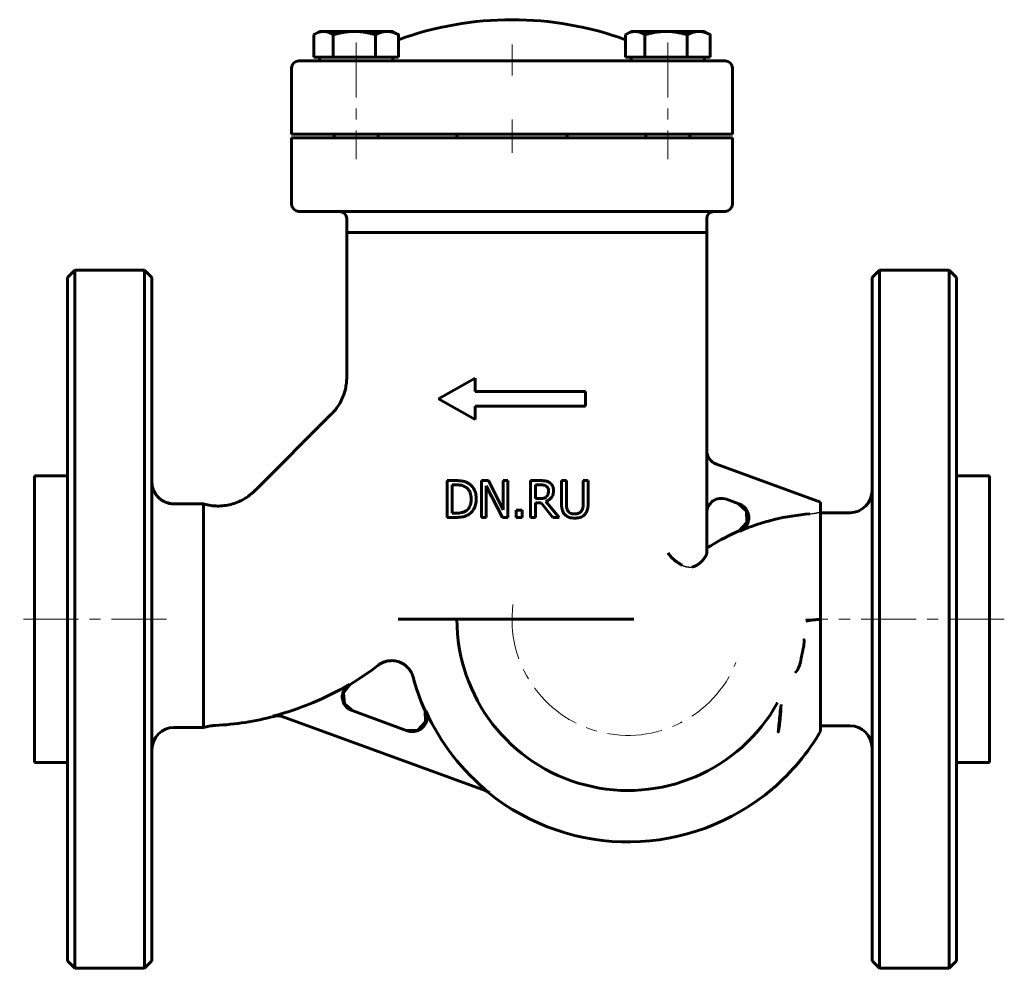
# Model space of a CAD drawing. Header units: millimetres. Extents: x -67 to 67, y -66 to 64.
import ezdxf

# ---------------------------------------------------------------- set-up
doc = ezdxf.new("R2010")
doc.units = ezdxf.units.MM
for name, pattern in [('K5LT-1', [0]), ('K5LT_AXLED', [12, 7.5, -1.5, 1.5, -1.5]), ('K5LT_BASIC', [0])]:
    doc.linetypes.add(name, pattern=pattern)
doc.layers.add('Системный слой (1)', color=7, linetype='Continuous', true_color=0x6c6c6c)

# ---------------------------------------------------------------- blocks, each defined once
blk = doc.blocks.new('U0')
at = {"layer": 'Системный слой (1)', "color": 143, "linetype": 'K5LT_BASIC', "lineweight": 60, "true_color": 0x33acca}
for p, q in [((-26.43, 61.79), (-26.84, 61.59)), ((-26.04, 61.91), (-26.43, 61.79)), ((-25.66, 61.95), (-26.04, 61.91)), ((-26.93, 61.53), (-26.98, 61.5)), ((-26.89, 61.56), (-26.93, 61.53)), ((-26.84, 61.59), (-26.89, 61.56))]:
    blk.add_line(p, q, dxfattribs=at)
blk = doc.blocks.new('U1')
at = {"layer": 'Системный слой (1)', "color": 143, "linetype": 'K5LT_BASIC', "lineweight": 60, "true_color": 0x33acca}
for p, q in [((-49, -18.05), (-49, 28.45)), ((-49, -64.55), (-49, -18.05))]:
    blk.add_line(p, q, dxfattribs=at)
blk = doc.blocks.new('U2')
at = {"layer": 'Системный слой (1)', "color": 143, "linetype": 'K5LT_BASIC', "lineweight": 60, "true_color": 0x33acca}
for p, q in [((-22.92, -28.08), (-22.03, -26.92)), ((-22.78, -29.54), (-22.92, -28.08)), ((-21.68, -30.51), (-22.78, -29.54))]:
    blk.add_line(p, q, dxfattribs=at)
blk = doc.blocks.new('U3')
at = {"layer": 'Системный слой (1)', "color": 143, "linetype": 'K5LT_BASIC', "lineweight": 60, "true_color": 0x33acca}
for start, end in [(300.9694, 307.7047), (272.9036, 284.6629)]:
    blk.add_arc((-42.36, 6.95), 39.5, start, end, dxfattribs=at)
blk = doc.blocks.new('U4')
at = {"layer": 'Системный слой (1)', "color": 143, "linetype": 'K5LT_BASIC', "lineweight": 60, "true_color": 0x33acca}
for p, q in [((-11.78, -32.01), (-11.83, -30.49)), ((-12.82, -33.12), (-11.78, -32.01)), ((-14.34, -33.19), (-12.82, -33.12))]:
    blk.add_line(p, q, dxfattribs=at)
blk = doc.blocks.new('U5')
at = {"layer": 'Системный слой (1)', "color": 143, "linetype": 'K5LT_BASIC', "lineweight": 60, "true_color": 0x33acca}
for p, q in [((-3.65, -41.35), (-3.86, -41.26)), ((-3.46, -41.45), (-3.65, -41.35)), ((-3.28, -41.58), (-3.46, -41.45))]:
    blk.add_line(p, q, dxfattribs=at)
blk = doc.blocks.new('U6')
at = {"layer": 'Системный слой (1)', "color": 143, "linetype": 'K5LT_BASIC', "lineweight": 60, "true_color": 0x33acca}
for p, q in [((30.79, -2.29), (31.93, -3.34)), ((31.93, -3.34), (31.98, -4.89)), ((31.98, -4.89), (30.91, -6.01))]:
    blk.add_line(p, q, dxfattribs=at)
blk = doc.blocks.new('U7')
at = {"layer": 'Системный слой (1)', "color": 143, "linetype": 'K5LT_BASIC', "lineweight": 60, "true_color": 0x33acca}
for start, end in [(195.0108, 204.2352), (310.5355, 329.8587), (230.9683, 310.4565)]:
    blk.add_arc((15.8, -18.05), 30.3, start, end, dxfattribs=at)
blk = doc.blocks.new('U8')
at = {"layer": 'Системный слой (1)', "color": 143, "linetype": 'K5LT_BASIC', "lineweight": 60, "true_color": 0x33acca}
for p, q in [((49, -18.05), (49, 28.45)), ((49, -64.55), (49, -18.05))]:
    blk.add_line(p, q, dxfattribs=at)
blk = doc.blocks.new('U9')
at = {"layer": 'Системный слой (1)', "color": 143, "linetype": 'K5LT_BASIC', "lineweight": 60, "true_color": 0x33acca}
for p, q in [((16, 61.79), (15.59, 61.59)), ((16.39, 61.91), (16, 61.79)), ((16.77, 61.95), (16.39, 61.91)), ((15.49, 61.53), (15.45, 61.5)), ((15.54, 61.56), (15.49, 61.53)), ((15.59, 61.59), (15.54, 61.56))]:
    blk.add_line(p, q, dxfattribs=at)

msp = doc.modelspace()

# ---------------------------------------------------------------- linework, layer by layer
at = {"layer": 'Системный слой (1)', "color": 143, "linetype": 'K5LT_BASIC', "lineweight": 60, "true_color": 0x33acca}
for p, q in [((-26.21, 61.95), (-26.84, 61.59)), ((-26.21, 61.95), (-25.66, 61.95)), ((-25.66, 61.95), (-21.45, 61.95)), ((-21.45, 61.95), (-17.01, 61.95)), ((-17.01, 61.95), (-16.21, 61.95)), ((-16.21, 61.95), (-15.59, 61.59)), ((16.21, 61.95), (15.59, 61.59)), ((16.21, 61.95), (16.77, 61.95)), ((16.77, 61.95), (20.98, 61.95)), ((20.98, 61.95), (25.42, 61.95)), ((25.42, 61.95), (26.21, 61.95)), ((26.21, 61.95), (26.84, 61.59)), ((-26.98, 58.45), (-26.98, 61.5)), ((-24.33, 58.45), (-24.33, 61.5)), ((-18.57, 58.45), (-18.57, 61.5)), ((-15.45, 58.45), (-15.45, 61.5)), ((15.45, 58.45), (15.45, 61.5)), ((18.09, 58.45), (18.09, 61.5)), ((23.86, 58.45), (23.86, 61.5)), ((26.84, 61.59), (26.84, 61.59)), ((26.98, 58.45), (26.98, 61.5)), ((-20.5, 57.95), (-29, 57.95)), ((-25.66, 58.45), (-26.98, 58.45)), ((-26.21, 58.45), (-26.21, 57.95)), ((-24.33, 58.45), (-25.66, 58.45)), ((-21.45, 58.45), (-24.33, 58.45)), ((-18.57, 58.45), (-21.45, 58.45)), ((-17.99, 57.95), (-20.5, 57.95)), ((-17.01, 58.45), (-18.57, 58.45)), ((-11.45, 57.95), (-17.99, 57.95)), ((-15.45, 58.45), (-17.01, 58.45)), ((-16.21, 58.45), (-16.21, 57.95)), ((-10.8, 57.95), (-11.45, 57.95)), ((-10.54, 57.95), (-10.8, 57.95)), ((-8.42, 57.95), (-10.54, 57.95)), ((8.42, 57.95), (-8.42, 57.95)), ((10.54, 57.95), (8.42, 57.95)), ((10.8, 57.95), (10.54, 57.95)), ((11.45, 57.95), (10.8, 57.95)), ((17.99, 57.95), (11.45, 57.95)), ((16.77, 58.45), (15.45, 58.45)), ((16.21, 58.45), (16.21, 57.95)), ((18.09, 58.45), (16.77, 58.45)), ((20.5, 57.95), (17.99, 57.95)), ((20.98, 58.45), (18.09, 58.45)), ((29, 57.95), (20.5, 57.95)), ((23.86, 58.45), (20.98, 58.45)), ((25.42, 58.45), (23.86, 58.45)), ((26.98, 58.45), (25.42, 58.45)), ((26.21, 58.45), (26.21, 57.95)), ((-30, 56.95), (-30, 47.95)), ((30, 47.95), (30, 56.95)), ((-30, 47.95), (-20.5, 47.95)), ((-20.5, 47.45), (-30, 47.45)), ((-30, 47.45), (-30, 38.45)), ((-24.21, 47.95), (-24.21, 47.45)), ((-20.5, 47.95), (-17.99, 47.95)), ((-20.5, 47.45), (-17.99, 47.45)), ((-18.21, 47.95), (-18.21, 47.45)), ((-17.99, 47.95), (-10.68, 47.95)), ((-10.68, 47.45), (-17.99, 47.45)), ((-10.68, 47.95), (-10.09, 47.95)), ((-10.09, 47.45), (-10.68, 47.45)), ((-10.09, 47.95), (-9.84, 47.95)), ((-9.84, 47.45), (-10.09, 47.45)), ((-9.84, 47.95), (-8.42, 47.95)), ((-8.42, 47.45), (-9.84, 47.45)), ((-8.42, 47.95), (8.42, 47.95)), ((-8.42, 47.45), (8.42, 47.45)), ((-7.5, 47.45), (-7.5, 47.95)), ((7.5, 47.45), (7.5, 47.95)), ((8.42, 47.95), (9.84, 47.95)), ((9.84, 47.45), (8.42, 47.45)), ((9.84, 47.95), (10.09, 47.95)), ((10.09, 47.45), (9.84, 47.45)), ((10.09, 47.95), (10.68, 47.95)), ((10.68, 47.45), (10.09, 47.45)), ((10.68, 47.95), (17.99, 47.95)), ((17.99, 47.45), (10.68, 47.45)), ((17.99, 47.95), (20.5, 47.95)), ((17.99, 47.45), (20.5, 47.45)), ((18.21, 47.95), (18.21, 47.45)), ((20.5, 47.95), (30, 47.95)), ((30, 47.45), (20.5, 47.45)), ((24.21, 47.95), (24.21, 47.45)), ((30, 38.45), (30, 47.45)), ((-29, 37.45), (-20.5, 37.45)), ((-22.5, 34.6), (-22.5, 36.45)), ((-20.5, 37.45), (-17.99, 37.45)), ((-17.99, 37.45), (-11.45, 37.45)), ((-11.45, 37.45), (-10.8, 37.45)), ((-10.8, 37.45), (-10.54, 37.45)), ((-10.54, 37.45), (-8.42, 37.45)), ((-8.42, 37.45), (8.42, 37.45)), ((8.42, 37.45), (10.54, 37.45)), ((10.54, 37.45), (10.8, 37.45)), ((10.8, 37.45), (11.45, 37.45)), ((11.45, 37.45), (17.99, 37.45)), ((17.99, 37.45), (20.5, 37.45)), ((20.5, 37.45), (29, 37.45)), ((26.5, 34.6), (26.5, 36.45)), ((-22.5, 34.6), (21.27, 34.6)), ((-22.5, 14.86), (-22.5, 34.6)), ((-22.5, 34.6), (21.27, 34.6)), ((21.27, 34.6), (23.16, 34.6)), ((23.16, 34.6), (21.27, 34.6)), ((23.16, 34.6), (24.5, 34.6)), ((24.5, 34.6), (23.16, 34.6)), ((24.5, 34.6), (26.5, 34.6)), ((24.5, 34.6), (26.5, 34.6)), ((26.5, -9.06), (26.5, 34.6)), ((-59.5, 29.45), (-60.5, 28.45)), ((-60.5, -64.55), (-60.5, 28.45)), ((-59.5, -65.55), (-59.5, 29.45)), ((-50, 29.45), (-59.5, 29.45)), ((-49, 28.45), (-50, 29.45)), ((-50, 29.45), (-50, -18.05)), ((49, 28.45), (50, 29.45)), ((50, 29.45), (50, -18.05)), ((50, 29.45), (59.5, 29.45)), ((59.5, -65.55), (59.5, 29.45)), ((59.5, 29.45), (60.5, 28.45)), ((60.5, -64.55), (60.5, 28.45)), ((-22.5, 14.86), (-22.5, 14.86)), ((-10, 11.95), (-5, 14.78)), ((-5, 12.95), (-5, 14.78)), ((-5, 12.95), (10, 12.95)), ((10, 10.95), (10, 12.95)), ((-10, 11.95), (-5, 9.12)), ((-5, 9.12), (-5, 10.95)), ((-5, 10.95), (10, 10.95)), ((-34.93, -0.47), (-24.55, 9.91)), ((42, -2.12), (27.82, 3.05)), ((-65, 1.45), (-65, -37.55)), ((-60.5, 1.45), (-65, 1.45)), ((60.5, 1.45), (65, 1.45)), ((65, 1.45), (65, -37.55)), ((-7.67, 0.82), (-8.81, 0.82)), ((-8.81, 0.82), (-8.81, -4.18)), ((-8.14, -3.6), (-8.14, 0.25)), ((-8.14, 0.25), (-7.63, 0.25)), ((-4.14, 0.82), (-4.14, -4.18)), ((-3.2, 0.82), (-4.14, 0.82)), ((-3.52, -4.18), (-3.52, 0.13)), ((-3.52, 0.13), (-1.31, -4.18)), ((-1.18, -3.14), (-3.2, 0.82)), ((-1.18, 0.82), (-1.18, -3.14)), ((-0.56, 0.82), (-1.18, 0.82)), ((-0.56, -4.18), (-0.56, 0.82)), ((3.82, 0.82), (2.53, 0.82)), ((2.53, 0.82), (2.53, -4.18)), ((3.2, 0.25), (3.86, 0.25)), ((3.2, -1.63), (3.2, 0.25)), ((7.4, 0.82), (6.74, 0.82)), ((6.74, 0.82), (6.74, -2.3)), ((7.4, -2.3), (7.4, 0.82)), ((10.36, 0.82), (9.69, 0.82)), ((9.69, 0.82), (9.69, -2.31)), ((10.36, -2.3), (10.36, 0.82)), ((-35.29, -0.81), (-35.29, -0.81)), ((-46, -2.34), (-42, -2.34)), ((-42, -2.34), (-42, -32.78)), ((3.78, -1.63), (3.2, -1.63)), ((3.2, -4.18), (3.2, -2.19)), ((3.2, -2.19), (3.96, -2.19)), ((3.96, -2.19), (5.54, -4.18)), ((6.4, -4.18), (4.62, -2)), ((29.18, -1.71), (30.89, -2.33)), ((42, -2.12), (42, -3.43)), ((-7.63, -3.6), (-8.14, -3.6)), ((0.58, -3.22), (0.58, -4.18)), ((1.38, -3.22), (0.58, -3.22)), ((1.38, -4.18), (1.38, -3.22)), ((42, -18.07), (42, -3.43)), ((46, -3.55), (42, -3.55)), ((-8.81, -4.18), (-7.66, -4.18)), ((-4.14, -4.18), (-3.52, -4.18)), ((-1.31, -4.18), (-0.56, -4.18)), ((0.58, -4.18), (1.38, -4.18)), ((2.53, -4.18), (3.2, -4.18)), ((5.54, -4.18), (6.4, -4.18)), ((-50, -18.05), (-50, -65.55)), ((-15.48, -18.05), (16.59, -18.05)), ((42, -32.66), (42, -18.07)), ((50, -18.05), (50, -65.55)), ((-13.47, -25.9), (-13.47, -25.9)), ((-14.25, -33.22), (-21.77, -30.48)), ((-31.28, -31.28), (-3.66, -41.33)), ((-46, -32.78), (-42, -32.78)), ((46, -32.55), (42, -32.55)), ((42, -33.26), (42, -32.66)), ((-60.5, -37.55), (-65, -37.55)), ((60.5, -37.55), (65, -37.55)), ((35.49, -41.08), (35.46, -41.1)), ((-59.5, -65.55), (-60.5, -64.55)), ((-50, -65.55), (-59.5, -65.55)), ((-49, -64.55), (-50, -65.55)), ((49, -64.55), (50, -65.55)), ((50, -65.55), (59.5, -65.55)), ((59.5, -65.55), (60.5, -64.55))]:
    msp.add_line(p, q, dxfattribs=at)
at = {"layer": 'Системный слой (1)', "color": 30, "linetype": 'K5LT_AXLED', "lineweight": 18, "true_color": 0xff8000}
for p, q in [((-21.21, 60.45), (-21.21, 44.56)), ((21.21, 60.45), (21.21, 44.56)), ((0, 55.95), (0, 60.19)), ((0, 45.45), (0, 49.95)), ((-47, -18.05), (-67, -18.05)), ((67, -18.05), (40, -18.05))]:
    msp.add_line(p, q, dxfattribs=at)
at = {"layer": 'Системный слой (1)', "color": 143, "linetype": 'K5LT_BASIC', "lineweight": 60, "true_color": 0x33acca}
for centre, radius, start, end in [((0, 18.5), 45.05, 69.9484, 110.0516), ((-29, 56.95), 1, 90, 180), ((29, 56.95), 1, 0, 90), ((-29, 38.45), 1, 180, 270), ((29, 38.45), 1, 270, 0), ((-23.5, 36.45), 1, 0, 90), ((27.5, 36.45), 1, 90, 180), ((28.5, 4.93), 2, 180, 250), ((-42.36, 6.95), 10.5, 312.3107, 315), ((-42.36, 6.95), 10.5, 314.4522, 315), ((46, -0.55), 3, 270, 0), ((28.5, -3.59), 2, 70, 180), ((42.7, -33.05), 29.42, 94.2508, 113.3825), ((42.7, -33.05), 29.5, 113.552, 121.9561), ((15.8, -18.05), 23.3, 180, 330.8538), ((42.7, -33.05), 15, 92.6631, 100.3577), ((-42.36, 6.95), 39.42, 284.4864, 300.8703), ((15.8, -18.05), 30.22, 204.3882, 231.4214), ((-46, -35.78), 3, 90, 180), ((46, -35.55), 3, 0, 90)]:
    msp.add_arc(centre, radius, start, end, dxfattribs=at)
at = {"layer": 'Системный слой (1)', "color": 30, "linetype": 'K5LT_AXLED', "lineweight": 18, "true_color": 0xff8000}
msp.add_arc((15.8, -18.05), 15.8, 172.7466, 338.1072, dxfattribs=at)
at = {"layer": 'Системный слой (1)', "color": 143, "linetype": 'K5LT_BASIC', "lineweight": 60, "true_color": 0x33acca}
for points, weights in [([(-24.33, 61.5), (-25.04, 61.95), (-25.66, 61.95)], [1, 1.0379548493, 1]), ([(-21.45, 61.95), (-22.79, 61.95), (-24.33, 61.5)], [1, 1.0379548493, 1]), ([(-18.57, 61.5), (-20.11, 61.95), (-21.45, 61.95)], [1, 1.0379548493, 1]), ([(-17.01, 61.95), (-17.73, 61.95), (-18.57, 61.5)], [1, 1.0379548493, 1]), ([(-15.45, 61.5), (-16.28, 61.95), (-17.01, 61.95)], [1, 1.0379548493, 1]), ([(18.09, 61.5), (17.38, 61.95), (16.77, 61.95)], [1, 1.0379548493, 1]), ([(20.98, 61.95), (19.64, 61.95), (18.09, 61.5)], [1, 1.0379548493, 1]), ([(23.86, 61.5), (22.32, 61.95), (20.98, 61.95)], [1, 1.0379548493, 1]), ([(25.42, 61.95), (24.7, 61.95), (23.86, 61.5)], [1, 1.0379548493, 1]), ([(26.98, 61.5), (26.14, 61.95), (25.42, 61.95)], [1, 1.0379548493, 1]), ([(-15.59, 61.59), (-15.52, 61.55), (-15.45, 61.5)], [1.00663638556, 1.00367379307, 1]), ([(26.84, 61.59), (26.91, 61.55), (26.98, 61.5)], [1.00663638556, 1.00367379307, 1])]:
    msp.add_rational_spline(points, weights, degree=2, dxfattribs=at)
for points, knots in [([(-24.54, 9.91), (-24.54, 9.91), (-24.54, 9.91), (-24.54, 9.91), (-24.54, 9.91), (-24.53, 9.92), (-24.53, 9.92), (-24.52, 9.93), (-24.52, 9.93), (-24.5, 9.95), (-24.5, 9.96), (-24.47, 9.99), (-24.45, 10), (-24.4, 10.06), (-24.36, 10.1), (-24.26, 10.21), (-24.19, 10.28), (-24.01, 10.51), (-23.89, 10.66), (-23.6, 11.07), (-23.44, 11.33), (-23.15, 11.88), (-23.03, 12.16), (-22.82, 12.72), (-22.74, 13.01), (-22.61, 13.56), (-22.57, 13.83), (-22.51, 14.35), (-22.49, 14.6), (-22.49, 14.86)], [0, 0, 0, 0, 0.014293, 0.014293, 0.035733, 0.035733, 0.075039, 0.075039, 0.150079, 0.150079, 0.296584, 0.296584, 0.582449, 0.582449, 1.139884, 1.139884, 2.226169, 2.226169, 4.341566, 4.341566, 7.691088, 7.691088, 11.041392, 11.041392, 14.272739, 14.272739, 17.232413, 17.232413, 19.999107, 19.999107, 19.999107, 19.999107]), ([(-46, -2.34), (-46.11, -2.34), (-46.22, -2.34), (-46.44, -2.31), (-46.55, -2.3), (-46.78, -2.24), (-46.89, -2.21), (-47.13, -2.13), (-47.24, -2.08), (-47.47, -1.96), (-47.58, -1.9), (-47.8, -1.75), (-47.9, -1.67), (-48.1, -1.49), (-48.19, -1.4), (-48.36, -1.2), (-48.44, -1.09), (-48.59, -0.87), (-48.65, -0.75), (-48.76, -0.52), (-48.81, -0.41), (-48.86, -0.25), (-48.87, -0.21), (-48.89, -0.15), (-48.89, -0.13), (-48.9, -0.11), (-48.9, -0.11), (-48.9, -0.09), (-48.91, -0.09), (-48.91, -0.08), (-48.91, -0.08), (-48.91, -0.08), (-48.91, -0.08), (-48.91, -0.08), (-48.91, -0.08), (-48.91, -0.08), (-48.91, -0.08), (-48.91, -0.08), (-48.91, -0.08), (-48.91, -0.07), (-48.91, -0.07), (-48.91, -0.07), (-48.91, -0.07), (-48.91, -0.07), (-48.91, -0.07), (-48.91, -0.07), (-48.91, -0.07), (-48.91, -0.06), (-48.91, -0.06), (-48.92, -0.05), (-48.92, -0.05), (-48.92, -0.04), (-48.92, -0.03), (-48.93, -0.01), (-48.93, 0), (-48.93, 0.03), (-48.94, 0.04), (-48.95, 0.09), (-48.95, 0.12), (-48.96, 0.19), (-48.97, 0.24), (-48.98, 0.35), (-48.99, 0.41), (-49, 0.5), (-49, 0.53), (-49, 0.58), (-49, 0.59), (-49, 0.61), (-49, 0.62), (-49, 0.64), (-49, 0.65), (-49, 0.65), (-49, 0.66), (-49, 0.66)], [0, 0, 0, 0, 2.317076, 2.317076, 4.634152, 4.634152, 7.202962, 7.202962, 9.856278, 9.856278, 12.573084, 12.573084, 15.330075, 15.330075, 18.108957, 18.108957, 20.890433, 20.890433, 23.646755, 23.646755, 26.274547, 26.274547, 27.176517, 27.176517, 27.502016, 27.502016, 27.664602, 27.664602, 27.745854, 27.745854, 27.786469, 27.786469, 27.806774, 27.806774, 27.816925, 27.816925, 27.822001, 27.822001, 27.827076, 27.827076, 27.837226, 27.837226, 27.852452, 27.852452, 27.872753, 27.872753, 27.913347, 27.913347, 27.974243, 27.974243, 28.055442, 28.055442, 28.217682, 28.217682, 28.461155, 28.461155, 28.785862, 28.785862, 29.432529, 29.432529, 30.404496, 30.404496, 31.689591, 31.689591, 32.335412, 32.335412, 32.659247, 32.659247, 32.82141, 32.82141, 32.993025, 32.993025, 32.9981, 32.9981, 32.9981, 32.9981]), ([(-5.88, 0.42), (-5.99, 0.5), (-6.11, 0.56), (-6.31, 0.64), (-6.39, 0.67), (-6.5, 0.7), (-6.53, 0.71), (-6.6, 0.73), (-6.64, 0.74), (-6.76, 0.76), (-6.84, 0.77), (-6.99, 0.79), (-7.06, 0.8), (-7.2, 0.81), (-7.28, 0.81), (-7.36, 0.82), (-7.37, 0.82), (-7.45, 0.82), (-7.53, 0.82), (-7.63, 0.82), (-7.65, 0.82), (-7.67, 0.82)], [-0.3990353, -0.3990353, -0.3990353, -0.3990353, -0.2705738, -0.2705738, -0.1860946, -0.1860946, -0.1599332, -0.1599332, -0.128734, -0.128734, -0.0868238, -0.0868238, -0.0588279, -0.0588279, -0.0329065, -0.0329065, -0.0308319, -0.0308319, -0.005925, -0.005925, 0, 0, 0, 0]), ([(-7.63, 0.25), (-7.57, 0.25), (-7.5, 0.25), (-7.38, 0.24), (-7.32, 0.24), (-7.17, 0.22), (-7.1, 0.22), (-7, 0.2), (-6.97, 0.19), (-6.92, 0.18), (-6.9, 0.18), (-6.88, 0.18), (-6.88, 0.18), (-6.68, 0.13), (-6.49, 0.05), (-6.31, -0.05)], [-0.1017071, -0.1017071, -0.1017071, -0.1017071, -0.0954254, -0.0954254, -0.0883834, -0.0883834, -0.0763934, -0.0763934, -0.0702215, -0.0702215, -0.0644035, -0.0644035, -0.0640463, -0.0640463, 0, 0, 0, 0]), ([(-4.86, -1.68), (-4.86, -1.45), (-4.88, -1.21), (-5, -0.7), (-5.09, -0.51), (-5.28, -0.13), (-5.46, 0.09), (-5.74, 0.33), (-5.81, 0.38), (-5.88, 0.42)], [-0.1907302, -0.1907302, -0.1907302, -0.1907302, -0.1549768, -0.1549768, -0.1120917, -0.1120917, -0.0260894, -0.0260894, 0, 0, 0, 0]), ([(5.09, 0.56), (4.98, 0.63), (4.86, 0.69), (4.72, 0.73), (4.7, 0.74), (4.67, 0.75), (4.65, 0.75), (4.61, 0.76), (4.59, 0.77), (4.55, 0.77), (4.55, 0.77), (4.51, 0.78), (4.49, 0.78), (4.43, 0.79), (4.4, 0.79), (4.35, 0.8), (4.34, 0.8), (4.26, 0.81), (4.18, 0.81), (4.07, 0.82), (4.04, 0.82), (3.95, 0.82), (3.88, 0.82), (3.82, 0.82)], [-0.2351094, -0.2351094, -0.2351094, -0.2351094, -0.117669, -0.117669, -0.1054313, -0.1054313, -0.0933368, -0.0933368, -0.0814352, -0.0814352, -0.0777333, -0.0777333, -0.0664724, -0.0664724, -0.0553657, -0.0553657, -0.051929, -0.051929, -0.0291132, -0.0291132, -0.0190497, -0.0190497, 0, 0, 0, 0]), ([(3.86, 0.25), (3.91, 0.25), (3.97, 0.25), (4.08, 0.24), (4.13, 0.24), (4.22, 0.22), (4.26, 0.22), (4.31, 0.21), (4.31, 0.21), (4.33, 0.21), (4.34, 0.2), (4.45, 0.18), (4.56, 0.14), (4.65, 0.08)], [-0.06460877, -0.06460877, -0.06460877, -0.06460877, -0.05720931, -0.05720931, -0.04797367, -0.04797367, -0.03832637, -0.03832637, -0.03648598, -0.03648598, -0.03412032, -0.03412032, 0, 0, 0, 0]), ([(4.65, 0.08), (4.71, 0.04), (4.76, -0.01), (4.82, -0.08), (4.83, -0.1), (4.86, -0.14), (4.87, -0.17), (4.88, -0.19), (4.89, -0.2), (4.89, -0.21), (4.9, -0.22), (4.95, -0.35), (4.97, -0.47), (4.97, -0.59)], [-0.07150686, -0.07150686, -0.07150686, -0.07150686, -0.05461432, -0.05461432, -0.04813596, -0.04813596, -0.04149589, -0.04149589, -0.03991908, -0.03991908, -0.03640114, -0.03640114, 0, 0, 0, 0]), ([(5.66, -0.54), (5.66, -0.42), (5.65, -0.3), (5.6, -0.08), (5.57, 0.02), (5.47, 0.19), (5.38, 0.33), (5.17, 0.51), (5.13, 0.53), (5.09, 0.56)], [-0.2562414, -0.2562414, -0.2562414, -0.2562414, -0.16477, -0.16477, -0.0834873, -0.0834873, -0.0141534, -0.0141534, 0, 0, 0, 0]), ([(-35.29, -0.81), (-35.29, -0.82), (-35.29, -0.82), (-35.3, -0.82), (-35.3, -0.83), (-35.31, -0.83), (-35.31, -0.84), (-35.33, -0.85), (-35.34, -0.86), (-35.37, -0.89), (-35.4, -0.91), (-35.46, -0.97), (-35.5, -1), (-35.63, -1.1), (-35.71, -1.17), (-35.97, -1.36), (-36.14, -1.48), (-36.58, -1.75), (-36.86, -1.9), (-37.43, -2.15), (-37.72, -2.26), (-38.32, -2.44), (-38.63, -2.51), (-39.24, -2.6), (-39.54, -2.63), (-40.14, -2.64), (-40.44, -2.63), (-41.05, -2.56), (-41.36, -2.51), (-41.77, -2.41), (-41.89, -2.38), (-42, -2.34), (-42, -2.34), (-42, -2.34)], [0, 0, 0, 0, 0.021928, 0.021928, 0.054819, 0.054819, 0.115121, 0.115121, 0.230242, 0.230242, 0.455002, 0.455002, 0.893558, 0.893558, 1.748742, 1.748742, 3.415254, 3.415254, 5.87321, 5.87321, 8.359333, 8.359333, 10.826424, 10.826424, 13.217147, 13.217147, 15.597455, 15.597455, 18.062354, 18.062354, 18.998593, 18.998593, 18.99863, 18.99863, 18.99863, 18.99863]), ([(-6.31, -0.05), (-6.18, -0.14), (-6.05, -0.24), (-5.85, -0.49), (-5.76, -0.64), (-5.59, -1.07), (-5.56, -1.37), (-5.56, -1.67)], [-0.1892356, -0.1892356, -0.1892356, -0.1892356, -0.1396677, -0.1396677, -0.0897395, -0.0897395, 0, 0, 0, 0]), ([(4.62, -2), (4.82, -1.93), (5, -1.83), (5.26, -1.6), (5.38, -1.47), (5.57, -1.14), (5.62, -0.96), (5.65, -0.69), (5.66, -0.61), (5.66, -0.54)], [-0.2341535, -0.2341535, -0.2341535, -0.2341535, -0.1393079, -0.1393079, -0.0803834, -0.0803834, -0.0236136, -0.0236136, 0, 0, 0, 0]), ([(4.97, -0.59), (4.97, -0.68), (4.96, -0.78), (4.93, -0.93), (4.92, -0.99), (4.89, -1.07), (4.88, -1.09), (4.83, -1.21), (4.76, -1.3), (4.68, -1.37)], [-0.07713808, -0.07713808, -0.07713808, -0.07713808, -0.05537953, -0.05537953, -0.04038077, -0.04038077, -0.03346682, -0.03346682, 0, 0, 0, 0]), ([(-5.56, -1.67), (-5.56, -1.89), (-5.57, -2.11), (-5.66, -2.48), (-5.72, -2.67), (-5.96, -3.03), (-6.09, -3.16), (-6.25, -3.27)], [-0.2232717, -0.2232717, -0.2232717, -0.2232717, -0.1293674, -0.1293674, -0.0592441, -0.0592441, 0, 0, 0, 0]), ([(-5.88, -3.78), (-5.73, -3.68), (-5.6, -3.56), (-5.36, -3.28), (-5.25, -3.13), (-5.05, -2.75), (-4.92, -2.43), (-4.87, -1.88), (-4.86, -1.78), (-4.86, -1.68)], [-0.3828727, -0.3828727, -0.3828727, -0.3828727, -0.2763242, -0.2763242, -0.1658868, -0.1658868, -0.0302212, -0.0302212, 0, 0, 0, 0]), ([(4.68, -1.37), (4.63, -1.43), (4.57, -1.47), (4.41, -1.56), (4.33, -1.58), (4.13, -1.62), (3.95, -1.63), (3.78, -1.63)], [-0.07048462, -0.07048462, -0.07048462, -0.07048462, -0.06305517, -0.06305517, -0.05234918, -0.05234918, 0, 0, 0, 0]), ([(6.74, -2.3), (6.74, -2.78), (6.8, -3.06), (6.91, -3.4), (6.99, -3.56), (7.14, -3.74), (7.18, -3.78), (7.22, -3.82)], [-0.1252699, -0.1252699, -0.1252699, -0.1252699, -0.0722423, -0.0722423, -0.0164288, -0.0164288, 0, 0, 0, 0]), ([(7.62, -3.31), (7.54, -3.19), (7.49, -3.07), (7.43, -2.8), (7.41, -2.63), (7.4, -2.4), (7.4, -2.35), (7.4, -2.3)], [-0.1290988, -0.1290988, -0.1290988, -0.1290988, -0.0709274, -0.0709274, -0.0146438, -0.0146438, 0, 0, 0, 0]), ([(9.69, -2.31), (9.69, -2.48), (9.68, -2.66), (9.64, -2.93), (9.61, -3.07), (9.51, -3.25), (9.49, -3.28), (9.48, -3.31)], [-0.1444209, -0.1444209, -0.1444209, -0.1444209, -0.0638433, -0.0638433, -0.0098143, -0.0098143, 0, 0, 0, 0]), ([(9.88, -3.82), (9.95, -3.75), (10.01, -3.68), (10.18, -3.42), (10.24, -3.25), (10.31, -2.94), (10.33, -2.82), (10.34, -2.64), (10.35, -2.57), (10.35, -2.44), (10.36, -2.37), (10.36, -2.3)], [-0.1632735, -0.1632735, -0.1632735, -0.1632735, -0.1340783, -0.1340783, -0.0765676, -0.0765676, -0.0406182, -0.0406182, -0.0208641, -0.0208641, 0, 0, 0, 0]), ([(31.02, -6.04), (31.26, -5.94), (31.48, -5.79), (31.84, -5.42), (31.98, -5.2), (32.18, -4.72), (32.22, -4.46), (32.22, -3.95), (32.17, -3.69), (31.97, -3.21), (31.82, -2.99), (31.53, -2.7), (31.41, -2.61), (31.16, -2.45), (31.03, -2.38), (30.89, -2.33)], [0, 0, 0, 0, 0.0786087, 0.0786087, 0.156231, 0.156231, 0.2334233, 0.2334233, 0.3111269, 0.3111269, 0.3898408, 0.3898408, 0.4344739, 0.4344739, 0.4791219, 0.4791219, 0.4791219, 0.4791219]), ([(-7.66, -4.18), (-7.36, -4.18), (-7.04, -4.16), (-6.59, -4.09), (-6.35, -4.03), (-6, -3.84), (-5.94, -3.81), (-5.88, -3.78)], [-0.3082545, -0.3082545, -0.3082545, -0.3082545, -0.1227645, -0.1227645, -0.0202039, -0.0202039, 0, 0, 0, 0]), ([(-6.25, -3.27), (-6.51, -3.45), (-6.75, -3.51), (-7.11, -3.59), (-7.38, -3.6), (-7.63, -3.6)], [-0.1170146, -0.1170146, -0.1170146, -0.1170146, -0.0807942, -0.0807942, 0, 0, 0, 0]), ([(7.22, -3.82), (7.36, -3.96), (7.52, -4.07), (7.85, -4.2), (8.06, -4.26), (8.42, -4.28), (8.48, -4.28), (8.54, -4.28)], [-0.2432679, -0.2432679, -0.2432679, -0.2432679, -0.1178425, -0.1178425, -0.0197565, -0.0197565, 0, 0, 0, 0]), ([(8.54, -3.72), (8.43, -3.72), (8.32, -3.71), (8.11, -3.66), (8.01, -3.63), (7.83, -3.54), (7.75, -3.47), (7.66, -3.36), (7.64, -3.34), (7.62, -3.31)], [-0.1120461, -0.1120461, -0.1120461, -0.1120461, -0.0754378, -0.0754378, -0.0440843, -0.0440843, -0.0106902, -0.0106902, 0, 0, 0, 0]), ([(9.48, -3.31), (9.44, -3.37), (9.39, -3.42), (9.28, -3.52), (9.22, -3.56), (9.05, -3.64), (8.9, -3.69), (8.63, -3.71), (8.59, -3.72), (8.54, -3.72)], [-0.1815985, -0.1815985, -0.1815985, -0.1815985, -0.1352972, -0.1352972, -0.086655, -0.086655, -0.0140642, -0.0140642, 0, 0, 0, 0]), ([(8.54, -4.28), (8.77, -4.28), (9.01, -4.26), (9.48, -4.13), (9.65, -4.01), (9.81, -3.88), (9.84, -3.85), (9.88, -3.82)], [-0.1088895, -0.1088895, -0.1088895, -0.1088895, -0.0650207, -0.0650207, -0.0146762, -0.0146762, 0, 0, 0, 0]), ([(27.08, -8.02), (27.08, -8.02), (27.08, -8.03), (27.07, -8.03), (27.07, -8.03), (27.06, -8.04), (27.06, -8.04), (27.04, -8.05), (27.03, -8.06), (26.99, -8.08), (26.97, -8.09), (26.9, -8.13), (26.86, -8.15), (26.72, -8.22), (26.63, -8.25), (26.52, -8.29), (26.51, -8.3), (26.5, -8.3)], [0, 0, 0, 0, 0.022799, 0.022799, 0.056999, 0.056999, 0.119697, 0.119697, 0.239395, 0.239395, 0.47309, 0.47309, 0.929079, 0.929079, 1.81826, 1.81826, 1.936743, 1.936743, 1.936743, 1.936743]), ([(21.27, -9.01), (21.29, -9.07), (21.34, -9.16), (21.42, -9.29), (21.49, -9.39), (21.56, -9.47), (21.63, -9.55), (21.7, -9.64), (21.78, -9.72), (21.87, -9.8), (21.96, -9.88), (22.05, -9.96), (22.15, -10.04), (22.25, -10.11), (22.37, -10.2), (22.47, -10.27), (22.6, -10.35), (22.69, -10.41), (22.85, -10.51), (22.98, -10.59), (23.11, -10.66), (23.16, -10.68)], [0, 0, 0, 0, 2.063279, 3.605694, 4.632914, 5.660693, 6.690851, 7.723669, 8.75659, 9.788667, 10.819561, 11.848598, 12.876916, 13.892875, 14.884884, 16.302984, 16.759805, 18.429422, 18.805863, 20.818952, 22, 22, 22, 22]), ([(24.5, -10.93), (24.53, -10.92), (24.56, -10.92), (24.61, -10.91), (24.68, -10.89), (24.74, -10.88), (24.83, -10.85), (24.9, -10.82), (24.96, -10.79), (25.01, -10.77), (25.06, -10.74), (25.11, -10.71), (25.15, -10.69), (25.21, -10.66), (25.27, -10.61), (25.35, -10.56), (25.4, -10.53), (25.44, -10.49), (25.48, -10.46), (25.52, -10.43), (25.58, -10.37), (25.65, -10.32), (25.71, -10.26), (25.77, -10.2), (25.84, -10.13), (25.92, -10.04), (25.98, -9.97), (26.06, -9.88), (26.1, -9.82), (26.15, -9.77), (26.19, -9.71), (26.23, -9.65), (26.26, -9.6), (26.3, -9.55), (26.33, -9.49), (26.36, -9.44), (26.39, -9.39), (26.42, -9.34), (26.44, -9.3), (26.46, -9.24), (26.48, -9.19), (26.49, -9.15), (26.49, -9.12), (26.5, -9.1), (26.5, -9.08), (26.5, -9.06)], [0, 0, 0, 0, 1.043013, 1.569432, 2.102799, 3.736571, 4.289982, 5.971843, 6.544443, 7.121536, 8.301409, 8.900698, 9.500307, 10.1066, 11.974454, 12.618532, 13.925225, 14.581768, 15.246525, 15.918742, 16.606563, 18.739053, 19.476213, 20.217948, 22.536665, 23.331498, 25.80598, 26.644282, 28.337642, 29.188081, 30.036601, 31.72513, 32.562425, 33.39638, 35.074995, 35.930646, 36.794716, 38.511689, 39.33664, 40.142388, 42.634333, 43.416916, 44.1083, 44.753754, 46, 46, 46, 46]), ([(39.73, -20.84), (39.73, -20.84), (39.73, -20.84), (39.73, -20.84), (39.73, -20.84), (39.73, -20.85), (39.74, -20.85), (39.74, -20.87), (39.75, -20.89), (39.75, -20.91), (39.75, -20.94), (39.76, -20.98), (39.76, -21.04), (39.76, -21.12), (39.75, -21.21), (39.74, -21.34), (39.73, -21.48), (39.7, -21.69), (39.67, -21.88), (39.63, -22.06), (39.6, -22.2), (39.57, -22.36), (39.54, -22.49), (39.51, -22.61), (39.48, -22.73), (39.45, -22.88), (39.41, -23.04), (39.38, -23.2), (39.36, -23.32), (39.34, -23.44), (39.32, -23.57), (39.3, -23.69), (39.27, -23.81), (39.24, -23.96), (39.17, -24.2), (39.08, -24.45), (38.98, -24.67), (38.92, -24.8), (38.87, -24.9), (38.83, -24.97), (38.79, -25.03), (38.75, -25.09), (38.72, -25.14), (38.69, -25.17), (38.68, -25.19), (38.66, -25.21), (38.65, -25.22), (38.63, -25.23), (38.63, -25.23), (38.62, -25.24), (38.62, -25.24), (38.62, -25.24), (38.62, -25.24), (38.62, -25.24)], [0, 0, 0, 0, 0.034431, 0.067149, 0.098704, 0.12828, 0.209379, 0.35575, 0.638249, 0.88985, 1.214124, 1.664929, 2.313076, 3.129948, 4.373774, 5.65405, 7.455937, 9.395802, 12.785532, 14.124545, 15.941203, 17.888871, 19.555046, 20.8879, 22.23443, 23.618842, 26.470676, 27.92339, 29.390578, 30.862233, 32.33381, 33.799912, 35.233466, 36.639753, 39.329667, 44.113684, 46.156569, 47.88202, 49.291679, 49.881713, 50.950297, 51.77677, 52.403182, 52.83876, 53.170866, 53.394339, 53.636985, 53.796789, 53.898541, 53.928494, 53.951442, 53.968059, 54, 54, 54, 54]), ([(-13.47, -25.9), (-13.47, -25.9), (-13.47, -25.9), (-13.47, -25.89), (-13.47, -25.89), (-13.47, -25.89), (-13.47, -25.88), (-13.47, -25.87), (-13.47, -25.87), (-13.48, -25.85), (-13.48, -25.84), (-13.49, -25.81), (-13.5, -25.78), (-13.52, -25.72), (-13.53, -25.67), (-13.58, -25.55), (-13.62, -25.46), (-13.71, -25.26), (-13.78, -25.15), (-13.92, -24.93), (-14, -24.82), (-14.17, -24.63), (-14.25, -24.55), (-14.43, -24.38), (-14.53, -24.3), (-14.75, -24.15), (-14.86, -24.08), (-15.1, -23.95), (-15.22, -23.9), (-15.47, -23.81), (-15.59, -23.77), (-15.85, -23.72), (-15.97, -23.7), (-16.23, -23.68), (-16.35, -23.68), (-16.61, -23.69), (-16.75, -23.7), (-17.02, -23.75), (-17.15, -23.78), (-17.41, -23.87), (-17.54, -23.92), (-17.79, -24.03), (-17.9, -24.1), (-18.08, -24.21), (-18.14, -24.26), (-18.2, -24.3)], [0, 0, 0, 0, 0.00886, 0.00886, 0.024364, 0.024364, 0.053159, 0.053159, 0.108533, 0.108533, 0.217065, 0.217065, 0.431916, 0.431916, 0.852753, 0.852753, 1.6767, 1.6767, 2.883343, 2.883343, 4.095571, 4.095571, 5.191807, 5.191807, 6.372746, 6.372746, 7.586072, 7.586072, 8.80711, 8.80711, 10.010594, 10.010594, 11.173648, 11.173648, 12.329142, 12.329142, 13.574216, 13.574216, 14.836667, 14.836667, 16.091472, 16.091472, 17.316457, 17.316457, 18, 18, 18, 18]), ([(-22.13, -26.89), (-22.35, -27.02), (-22.55, -27.2), (-22.86, -27.61), (-22.97, -27.85), (-23.1, -28.35), (-23.11, -28.61), (-23.04, -29.12), (-22.96, -29.37), (-22.71, -29.8), (-22.56, -29.98), (-22.19, -30.28), (-21.99, -30.4), (-21.77, -30.48)], [0, 0, 0, 0, 0.0782179, 0.0782179, 0.1557774, 0.1557774, 0.2332537, 0.2332537, 0.311298, 0.311298, 0.3819394, 0.3819394, 0.4526591, 0.4526591, 0.4526591, 0.4526591]), ([(-14.25, -33.22), (-14, -33.31), (-13.74, -33.35), (-13.21, -33.33), (-12.95, -33.27), (-12.47, -33.05), (-12.26, -32.89), (-11.9, -32.51), (-11.76, -32.29), (-11.58, -31.81), (-11.54, -31.55), (-11.56, -31.03), (-11.62, -30.77), (-11.73, -30.53)], [0, 0, 0, 0, 0.0793911, 0.0793911, 0.1586432, 0.1586432, 0.2371782, 0.2371782, 0.3148345, 0.3148345, 0.3921509, 0.3921509, 0.4714598, 0.4714598, 0.4714598, 0.4714598]), ([(36.61, -29.66), (36.57, -30.1), (36.49, -30.95), (36.36, -32.14), (36.28, -32.95), (36.24, -33.36), (36.23, -33.41), (36.23, -33.41), (36.24, -33.39), (36.26, -33.34), (36.27, -33.26), (36.29, -33.17), (36.3, -33.09), (36.31, -33.01), (36.34, -32.87), (36.37, -32.62), (36.43, -32.14), (36.53, -31.15), (36.59, -30.27), (36.61, -29.66)], [0, 0, 0, 0, 2.341999, 4.573114, 6.662475, 7, 7, 7.000396, 7.000396, 7.257615, 7.550324, 7.844279, 8.13853, 8.432901, 8.727333, 9.610799, 11.083436, 13.735501, 20.000396, 20.000396, 20.000396, 20.000396]), ([(-31.28, -31.28), (-31.35, -31.25), (-31.42, -31.23), (-31.57, -31.2), (-31.64, -31.18), (-31.77, -31.16), (-31.83, -31.16), (-31.96, -31.15), (-32.03, -31.15), (-32.18, -31.16), (-32.25, -31.17), (-32.38, -31.19), (-32.44, -31.2), (-32.49, -31.22)], [0, 0, 0, 0, 0.0223919, 0.0223919, 0.0450832, 0.0450832, 0.0618298, 0.0618298, 0.0844023, 0.0844023, 0.106709, 0.106709, 0.1237291, 0.1237291, 0.1237291, 0.1237291]), ([(-32.36, -31.26), (-31.97, -31.16), (-31.55, -31.18), (-31.17, -31.32), (-31.17, -31.32), (-31.17, -31.32)], [0, 0, 0, 0, 0.9999595, 0.9999595, 0.9999696, 0.9999696, 0.9999696, 0.9999696]), ([(-40.35, -32.5), (-40.36, -32.5), (-40.36, -32.5), (-40.36, -32.5), (-40.37, -32.5), (-40.37, -32.5), (-40.38, -32.5), (-40.39, -32.5), (-40.4, -32.5), (-40.43, -32.5), (-40.45, -32.5), (-40.5, -32.51), (-40.54, -32.51), (-40.65, -32.52), (-40.72, -32.52), (-40.93, -32.55), (-41.06, -32.57), (-41.47, -32.64), (-41.73, -32.7), (-41.99, -32.78), (-42, -32.78), (-42, -32.78)], [0, 0, 0, 0, 0.021925, 0.021925, 0.054812, 0.054812, 0.115106, 0.115106, 0.230211, 0.230211, 0.454941, 0.454941, 0.893438, 0.893438, 1.748508, 1.748508, 3.414797, 3.414797, 6.659677, 6.659677, 6.710977, 6.710977, 6.710977, 6.710977]), ([(-3.05, -41.67), (-3.1, -41.63), (-3.17, -41.59), (-3.27, -41.52), (-3.3, -41.5), (-3.41, -41.44), (-3.48, -41.41), (-3.58, -41.36), (-3.62, -41.34), (-3.66, -41.33)], [0, 0, 0, 0, 0.0223047, 0.0223047, 0.03563817, 0.03563817, 0.05832545, 0.05832545, 0.07097424, 0.07097424, 0.07097424, 0.07097424])]:
    msp.add_open_spline(points, degree=3, knots=knots, dxfattribs=at)
at = {"layer": 'Системный слой (1)', "color": 7, "linetype": 'K5LT-1'}
for points, knots in [([(40.52, -3.71), (40.59, -3.7), (40.73, -3.69), (40.95, -3.66), (41.17, -3.63), (41.36, -3.59), (41.54, -3.56), (41.69, -3.52), (41.85, -3.48), (41.95, -3.45), (42, -3.43)], [0, 0, 0, 0, 0.0219466, 0.0438933, 0.0658399, 0.0877865, 0.1037641, 0.1197416, 0.1357192, 0.1516967, 0.1516967, 0.1516967, 0.1516967]), ([(23.16, -10.68), (23.18, -10.69), (23.22, -10.71), (23.28, -10.74), (23.34, -10.77), (23.41, -10.8), (23.47, -10.82), (23.54, -10.84), (23.61, -10.86), (23.66, -10.88), (23.74, -10.89), (23.81, -10.91), (23.9, -10.92), (23.96, -10.93), (24.01, -10.93), (24.07, -10.94), (24.15, -10.94), (24.24, -10.94), (24.33, -10.94), (24.41, -10.94), (24.47, -10.93), (24.5, -10.93)], [0.0627356, 0.0627356, 0.0627356, 0.0627356, 0.0697078, 0.07668, 0.0836522, 0.0906243, 0.0975965, 0.1045687, 0.1115409, 0.118513, 0.1211772, 0.1352393, 0.1422703, 0.1493013, 0.1521773, 0.1572933, 0.1675251, 0.176206, 0.184887, 0.1935679, 0.2022488, 0.2022488, 0.2022488, 0.2022488])]:
    msp.add_open_spline(points, degree=3, knots=knots, dxfattribs=at)

# ---------------------------------------------------------------- block references
at = {"layer": 'Системный слой (1)'}
for name in ['U0', 'U9', 'U1', 'U8', 'U6', 'U3', 'U7', 'U2', 'U4', 'U5']:
    msp.add_blockref(name, (0, 0), dxfattribs=at)

doc.saveas('drawing.dxf')
